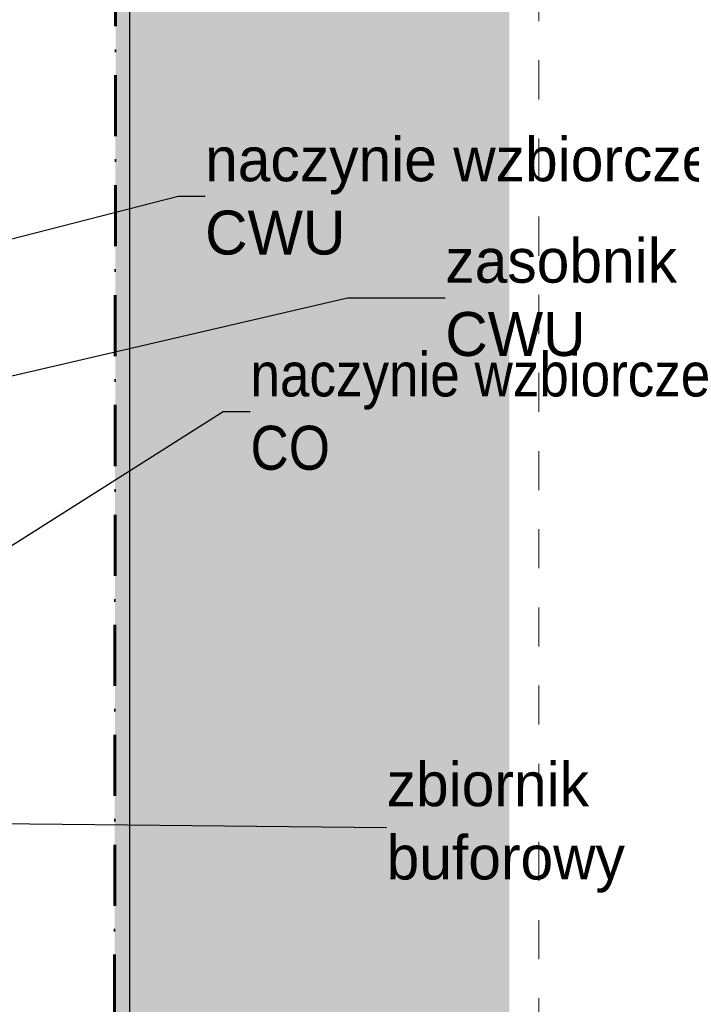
# Model space of a CAD drawing. Extents: x -613240 to -325500, y -25863 to 152403.
# Tile 55 of 254: x -415146 to -412394, y 23284 to 27316. Entities that reach past the tile are written whole.
import ezdxf

# ---------------------------------------------------------------- set-up
doc = ezdxf.new("R2010")
doc.units = 0
doc.header["$MEASUREMENT"] = 0
doc.linetypes.add('Kreski i kropki', pattern=[450, 250, -100, 0, -100])
doc.linetypes.add('Przerywana', pattern=[320, 160, -160])
for name, color, linetype, lineweight in [('Arch opisy_Nr_Pióra__95', 6, 'Continuous', 13), ('INWENT KONST. DREWNIANA_Nr_Pióra__20', 1, 'Continuous', 60), ('INWENT OPISY_Nr_Pióra__21', 7, 'Continuous', 9), ('INWENT.ŚCIANY_Nr_Pióra__1', 7, 'Continuous', 25)]:
    doc.layers.add(name, color=color, linetype=linetype, lineweight=lineweight)
doc.layers.add('arch wypelnienia_Nr_Pióra__2', color=7, linetype='Continuous', lineweight=13, true_color=0x7f7f7f)
doc.styles.add('GENERATED_STYLE_4', font='txt')
doc.dimstyles.new('GENERATED_STYLE__9', dxfattribs={"dimtxt": 0.18, "dimasz": 109.44, "dimexe": 0.18, "dimexo": 0.0625, "dimgap": 0.09, "dimtad": 0, "dimtih": 1, "dimtoh": 1, "dimdec": 4, "dimzin": 0, "dimdsep": 46, "dimcen": 0.09, "dimadec": 0, "dimazin": 0, "dimtfac": 1, "dimtdec": 4, "dimtmove": 0, "dimatfit": 3, "dimldrblk": 'ARROWHEAD_11', "dimfxl": 0, "dimtolj": 1, "dimtzin": 0, "dimarcsym": 0})

# ---------------------------------------------------------------- blocks, each defined once
blk = doc.blocks.new('ARROWHEAD_11')
at = {"color": 0, "linetype": 'Continuous', "lineweight": 0}
blk.add_line((0, 0), (-1, 0), dxfattribs=at)
at = {"color": 0, "linetype": 'Continuous', "lineweight": 0, "const_width": 0.25, "flags": 128}
blk.add_lwpolyline([(-0.125, 0, 1), (0.125, 0, 1)], format="xyb", close=True, dxfattribs=at)

msp = doc.modelspace()

# ---------------------------------------------------------------- hatches: boundary and pattern name
at = {"layer": 'arch wypelnienia_Nr_Pióra__2', "linetype": 'Continuous', "lineweight": 0, "true_color": 0x1f1f1f}
msp.add_hatch(color=250, dxfattribs=at).paths.add_polyline_path([(-414758.1, 22722.6), (-414743.4, 37352.6), (-413139.4, 37352.6), (-413139.4, 36932.6), (-413139.4, 23142.6), (-413139.4, 22722.6)], flags=0)

# ---------------------------------------------------------------- linework, layer by layer
at = {"layer": 'INWENT KONST. DREWNIANA_Nr_Pióra__20', "linetype": 'Kreski i kropki'}
msp.add_line((-414738.3, 42392), (-414762.2, 18669.5), dxfattribs=at)
at = {"layer": 'INWENT OPISY_Nr_Pióra__21', "linetype": 'Przerywana'}
msp.add_line((-413019.4, 18669.5), (-413019.4, 42373.7), dxfattribs=at)
at = {"layer": 'INWENT.ŚCIANY_Nr_Pióra__1', "linetype": 'Continuous'}
msp.add_line((-414694.9, 23142.6), (-414694.9, 36932.6), dxfattribs=at)

# ---------------------------------------------------------------- texts
at = {"layer": 'Arch opisy_Nr_Pióra__95', "linetype": 'Continuous', "char_height": 180, "attachment_point": 4, "style": 'GENERATED_STYLE_4'}
for s, insert, width in [('{naczynie wzbiorcze CWU}', (-414386.5, 26592.9), 2361.61), ('{zasobnik CWU}', (-413402.2, 26177.6), 1377.32), ('{naczynie wzbiorcze CO}', (-414201.8, 25711.9), 2176.95), ('{zbiornik buforowy}', (-413642.7, 24008.4), 1617.89)]:
    msp.add_mtext(s, dxfattribs=dict(at, insert=insert, width=width))

# ---------------------------------------------------------------- leaders
at = {"layer": 'Arch opisy_Nr_Pióra__95', "linetype": 'Continuous', "annotation_type": 0, "has_hookline": 1, "hookline_direction": 0}
for points, text_width in [([(-417434.9, 25842.6), (-414497.1, 26592.9), (-414386.5, 26592.9)], 1988.6), ([(-416314.9, 25592.6), (-413803.1, 26177.6), (-413402.3, 26177.6)], 1114.3), ([(-415654.9, 24862.6), (-414312.4, 25711.9), (-414201.9, 25711.9)], 1791.4), ([(-416034.9, 24032.6), (-413642.8, 24008.4)], 1140)]:
    msp.add_leader(points, dimstyle='GENERATED_STYLE__9', dxfattribs=dict(at, text_width=text_width))

doc.saveas('drawing.dxf')
